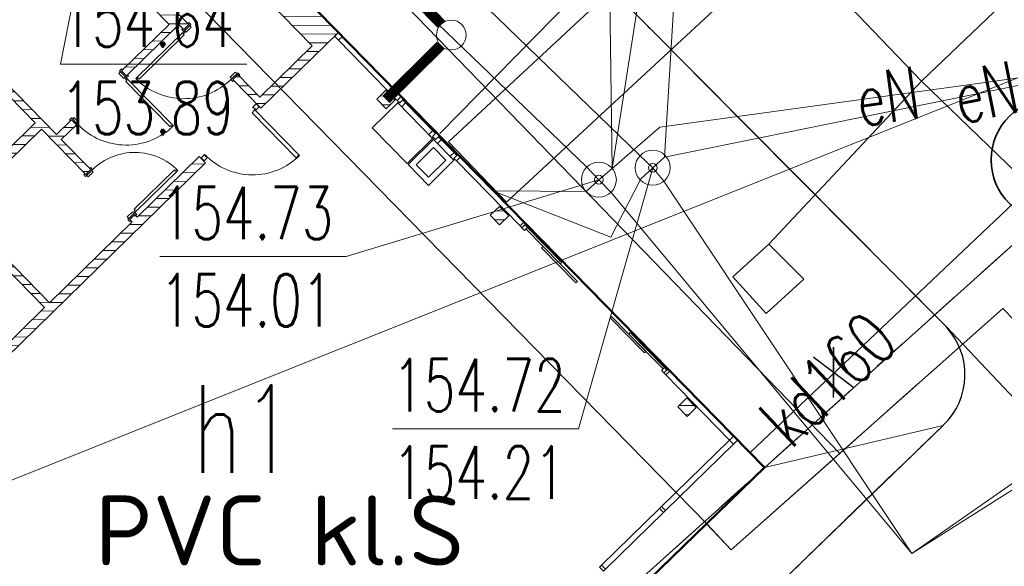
# Model space of a CAD drawing. Header units: feet. Extents: x 7588777 to 15179262, y 5780090 to 11560165.
# Tile 15 of 36: x 7589452.89 to 7589466.95, y 5780199.64 to 5780207.45. Entities that reach past the tile are written whole.
import ezdxf
from ezdxf import colors
from ezdxf.entities.mleader import LeaderData, LeaderLine
from ezdxf.enums import TextEntityAlignment as Align
from ezdxf.math import Vec2, Vec3

# ---------------------------------------------------------------- set-up
doc = ezdxf.new("R2010")
doc.units = ezdxf.units.FT
doc.header["$MEASUREMENT"] = 0
for name, pattern in [('1_14', [1, -1]), ('1_OTDD', [0]), ('1_OTDI', [0]), ('1_OTKC', [1.5, 1, -0.5]), ('1_OTKJ', [2, 1.5, -0.5]), ('1_OTKK', [0]), ('3_EGBU_A', [0]), ('4010', [5, 3, -2]), ('4_SUEP_A', [0]), ('4_SUKP', [0]), ('4_SULO', [0]), ('4_SUWP', [0]), ('DASHED', [19.05, 12.7, -6.35]), ('EGDE', [0]), ('EGUG', [1, 0.5, -0.5]), ('HIDDEN2', [6.175, 3.175, -3])]:
    doc.linetypes.add(name, pattern=pattern)
doc.layers.get('0').update_dxf_attribs({"color": 250, "linetype": 'CONTINUOUS', "lineweight": 100})
for name, color, linetype, lineweight in [('___opis znaczniki - bez zmian', 30, 'CONTINUOUS', 35), ('__PROJ_BUD_pawilon', 6, 'CONTINUOUS', 15), ('__PROJ_IS_deszczówka', 84, 'CONTINUOUS', 18), ('_ROZBIÓRKA_BUD_pawilon', 1, 'NIEIST_1', 15), ('_ROZBIÓRKA_BUD_wiata', 1, 'NIEIST_1', 15), ('ZZDeszczowa', 92, 'CONTINUOUS', 30)]:
    doc.layers.add(name, color=color, linetype=linetype, lineweight=lineweight)
for name, color, linetype, lineweight, transparency in [('Dzialki', 7, 'EGDE', 18, 0.7), ('EGBB_E_T_0', 7, 'CONTINUOUS', 25, 0.7), ('EGBB_L_0', 7, '3_EGBU_A', 50, 0.7), ('KAN', 42, 'CONTINUOUS', 30, 0.7), ('OTD_L_13', 7, '1_OTDD', 18, 0.7), ('OTD_L_14', 7, '1_OTDI', 18, 0.7), ('OTK_L_0', 7, '1_OTKJ', 18, 0.7), ('OTK_L_1', 7, '1_OTKK', 25, 0.7), ('OTK_L_2', 7, '1_OTKC', 18, 0.7), ('SUEP_E_T_0', 1, 'CONTINUOUS', 0, 0.7), ('SUEP_L_0', 1, '4_SUEP_A', 18, 0.7), ('SUER_T_0', 1, 'CONTINUOUS', 18, 0.7), ('SUKP_E_T_0', 34, 'CONTINUOUS', 0, 0.7), ('SUKP_L_0', 34, '4_SUKP', 18, 0.7), ('SUL_L_1', 7, '4_SULO', 18, 0.7), ('SUP_T_0', 7, 'CONTINUOUS', 18, 0.7), ('SUWP_L_0', 5, '4_SUWP', 18, 0.7), ('Uzytki', 3, 'EGUG', 18, 0.7)]:
    doc.layers.add(name, color=color, linetype=linetype, lineweight=lineweight, transparency=transparency)
doc.layers.add('KS_LINIE_TABELI', color=7, linetype='CONTINUOUS')
doc.styles.add('ISOCP', font='isocpeur.ttf')
doc.styles.get("Standard").update_dxf_attribs({"font": 'Simplex.SHX', "width": 0.75})
doc.linetypes.add('NIEIST_1', pattern='A,20,-0.01,["X",Standard,S=5,R=0,X=-2.54,Y=-2.54],-0.01', length=20.02)

# ---------------------------------------------------------------- blocks, each defined once
blk = doc.blocks.new('4_SUPS')
at = {"linetype": 'Continuous'}
blk.add_circle((0, 0), 0.0625, dxfattribs=at)
blk = doc.blocks.new('4_SUPK')
at = {"linetype": 'Continuous'}
blk.add_circle((0, 0), 0.25, dxfattribs=at)
blk = doc.blocks.new('A$C2C727012')
at = {"layer": 'KAN', "color": 1, "linetype": 'Continuous', "lineweight": 30, "const_width": 0.032}
for points in [[(-1.535, 1.263), (-1.168, 2.334)], [(-1.889, 1.623), (-0.814, 1.974)]]:
    blk.add_lwpolyline(points, dxfattribs=at)
blk = doc.blocks.new('A$C5DF4204B')
at = {"linetype": 'Continuous'}
h = blk.add_hatch(dxfattribs=at)
h.set_pattern_fill('ANSI31', color=256, angle=134.3712)
h.set_pattern_definition([(179.37115025, (7683857.48881, 5766374.33734), (-0.00137190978, -0.12499247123), [])])
h.paths.add_polyline_path([(7589447.018, 5780200.139), (7589447.035, 5780200.121), (7589446.95, 5780200.037), (7589454.166, 5780192.66), (7589458.623, 5780197.02), (7589458.451, 5780197.195), (7589454.282, 5780193.116), (7589448.754, 5780198.767), (7589448.826, 5780198.837), (7589448.739, 5780198.926), (7589448.667, 5780198.856), (7589447.22, 5780200.336)])
h.paths.add_polyline_path([(7589443.117, 5780203.954), (7589445.971, 5780201.038), (7589446.056, 5780201.122), (7589446.074, 5780201.104), (7589446.275, 5780201.301), (7589445.639, 5780201.952), (7589446.139, 5780202.441), (7589446.07, 5780202.513), (7589445.569, 5780202.023), (7589443.576, 5780204.06), (7589444.152, 5780204.623), (7589444.064, 5780204.713), (7589444.046, 5780204.695), (7589443.962, 5780204.781)])
h.paths.add_polyline_path([(7589444.82, 5780205.62), (7589444.904, 5780205.534), (7589444.886, 5780205.517), (7589444.974, 5780205.427), (7589445.113, 5780205.564), (7589447.106, 5780203.527), (7589446.784, 5780203.212), (7589446.854, 5780203.14), (7589447.176, 5780203.455), (7589447.7, 5780202.919), (7589447.826, 5780203.041), (7589447.756, 5780203.113), (7589447.702, 5780203.06), (7589445.184, 5780205.634), (7589445.438, 5780205.882), (7589445.351, 5780205.971), (7589445.333, 5780205.954), (7589445.249, 5780206.04)], flags=17)
h.paths.add_polyline_path([(7589446.107, 5780206.879), (7589446.191, 5780206.793), (7589446.173, 5780206.776), (7589446.26, 5780206.686), (7589446.596, 5780207.015), (7589448.589, 5780204.978), (7589448, 5780204.401), (7589448.524, 5780203.865), (7589448.47, 5780203.812), (7589448.54, 5780203.741), (7589448.88, 5780204.073), (7589448.81, 5780204.144), (7589448.596, 5780203.934), (7589448.158, 5780204.381), (7589449.016, 5780205.22), (7589449.523, 5780204.702), (7589449.595, 5780204.772), (7589449.28, 5780205.094), (7589449.316, 5780205.129), (7589449.246, 5780205.2), (7589449.21, 5780205.165), (7589449, 5780205.38), (7589448.679, 5780205.065), (7589446.686, 5780207.102), (7589448.08, 5780208.466), (7589450.282, 5780206.214), (7589449.961, 5780205.9), (7589450.031, 5780205.828), (7589450.352, 5780206.143), (7589450.667, 5780205.821), (7589451.239, 5780206.38), (7589451.169, 5780206.452), (7589450.669, 5780205.962), (7589448.151, 5780208.536), (7589450.295, 5780210.634), (7589450.306, 5780210.623), (7589451.124, 5780211.424), (7589451.229, 5780211.317), (7589451.247, 5780211.334), (7589451.044, 5780211.541), (7589451.027, 5780211.524), (7589450.943, 5780211.61)], flags=17)
h.paths.add_polyline_path([(7589453.175, 5780211.051), (7589453.839, 5780210.372), (7589452.91, 5780209.463), (7589453.032, 5780209.338), (7589453.104, 5780209.408), (7589453.051, 5780209.461), (7589453.909, 5780210.301), (7589454.643, 5780209.55), (7589453.785, 5780208.711), (7589453.733, 5780208.764), (7589453.661, 5780208.695), (7589453.714, 5780208.641), (7589453.035, 5780207.977), (7589452.556, 5780208.466), (7589452.484, 5780208.396), (7589452.624, 5780208.253), (7589451.731, 5780207.379), (7589451.919, 5780207.186), (7589451.884, 5780207.151), (7589451.954, 5780207.08), (7589451.989, 5780207.115), (7589453.108, 5780205.971), (7589451.929, 5780204.817), (7589451.684, 5780205.067), (7589451.33, 5780204.721), (7589451.4, 5780204.65), (7589451.682, 5780204.926), (7589453.242, 5780203.332), (7589451.92, 5780202.038), (7589450.36, 5780203.632), (7589450.685, 5780203.95), (7589450.615, 5780204.022), (7589450.219, 5780203.634), (7589451.848, 5780201.968), (7589449.532, 5780199.703), (7589449.619, 5780199.613), (7589455.538, 5780205.403), (7589455.451, 5780205.493), (7589454.564, 5780204.626), (7589454.529, 5780204.661), (7589454.458, 5780204.591), (7589454.493, 5780204.556), (7589453.313, 5780203.402), (7589452.016, 5780204.728), (7589453.196, 5780205.882), (7589453.829, 5780205.235), (7589453.9, 5780205.305), (7589453.48, 5780205.734), (7589453.695, 5780205.943), (7589453.625, 5780206.015), (7589453.411, 5780205.805), (7589451.89, 5780207.36), (7589452.712, 5780208.164), (7589453.033, 5780207.835), (7589453.82, 5780208.604), (7589455.019, 5780207.379), (7589454.34, 5780206.714), (7589454.41, 5780206.643), (7589455.16, 5780207.377), (7589455.23, 5780207.305), (7589455.302, 5780207.375), (7589455.011, 5780207.672), (7589455.065, 5780207.725), (7589454.995, 5780207.796), (7589454.942, 5780207.744), (7589454.067, 5780208.637), (7589454.818, 5780209.371), (7589455.692, 5780208.478), (7589455.639, 5780208.425), (7589455.708, 5780208.354), (7589455.762, 5780208.406), (7589457.066, 5780207.073), (7589456.316, 5780206.339), (7589456.001, 5780206.661), (7589455.93, 5780206.591), (7589456.332, 5780206.18), (7589457.441, 5780207.265), (7589452.091, 5780212.733), (7589451.786, 5780212.435), (7589451.87, 5780212.349), (7589451.852, 5780212.331), (7589452.055, 5780212.124), (7589452.073, 5780212.142), (7589451.968, 5780212.249), (7589452.165, 5780212.441), (7589453.353, 5780211.226)])
h.paths.add_polyline_path([(7589457.987, 5780206.309), (7589458.12, 5780206.173), (7589458.251, 5780206.301), (7589458.118, 5780206.437)])
h.paths.add_polyline_path([(7589459.609, 5780204.651), (7589459.742, 5780204.515), (7589459.873, 5780204.643), (7589459.74, 5780204.779)])
h.paths.add_polyline_path([(7589462.288, 5780201.913), (7589462.421, 5780201.777), (7589462.551, 5780201.905), (7589462.419, 5780202.041)])
at = {"linetype": 'HIDDEN2', "ltscale": 2}
for p, q in [((7589459.147, 5780205.521), (7589458.373, 5780206.313)), ((7589458.4, 5780206.256), (7589458.828, 5780205.818)), ((7589458.871, 5780205.774), (7589459.091, 5780205.55))]:
    blk.add_line(p, q, dxfattribs=at)
for p, q in [((7589456.213, 5780206.193), (7589456.263, 5780206.242)), ((7589456.22, 5780206.186), (7589456.213, 5780206.193)), ((7589456.22, 5780206.186), (7589456.227, 5780206.193)), ((7589456.227, 5780206.193), (7589456.262, 5780206.157)), ((7589456.241, 5780206.165), (7589456.234, 5780206.158)), ((7589456.885, 5780205.507), (7589456.241, 5780206.165)), ((7589456.305, 5780206.199), (7589456.262, 5780206.157)), ((7589456.263, 5780206.242), (7589456.305, 5780206.199)), ((7589456.241, 5780206.151), (7589456.205, 5780206.116)), ((7589456.205, 5780206.116), (7589456.835, 5780205.472)), ((7589456.234, 5780206.158), (7589456.241, 5780206.151)), ((7589455.527, 5780205.522), (7589455.477, 5780205.473)), ((7589455.477, 5780205.473), (7589455.519, 5780205.43)), ((7589455.519, 5780205.43), (7589455.562, 5780205.472)), ((7589455.534, 5780205.515), (7589455.527, 5780205.522)), ((7589455.527, 5780205.508), (7589455.534, 5780205.515)), ((7589455.562, 5780205.472), (7589455.527, 5780205.508)), ((7589456.871, 5780205.507), (7589456.835, 5780205.472)), ((7589456.878, 5780205.5), (7589456.871, 5780205.507)), ((7589456.885, 5780205.507), (7589456.878, 5780205.5))]:
    blk.add_line(p, q)
for points in [[(7589452.091, 5780212.733), (7589457.441, 5780207.265), (7589456.332, 5780206.18), (7589455.93, 5780206.591), (7589456.001, 5780206.661), (7589456.316, 5780206.339), (7589457.066, 5780207.073), (7589455.762, 5780208.406)], [(7589455.011, 5780207.672), (7589455.302, 5780207.375), (7589455.23, 5780207.305), (7589455.16, 5780207.377), (7589454.41, 5780206.643), (7589454.34, 5780206.714), (7589455.019, 5780207.379), (7589453.82, 5780208.604)], [(7589451.89, 5780207.36), (7589453.411, 5780205.805), (7589453.625, 5780206.015), (7589453.695, 5780205.943), (7589453.48, 5780205.734), (7589453.9, 5780205.305), (7589453.829, 5780205.235), (7589453.196, 5780205.882), (7589452.016, 5780204.728), (7589453.313, 5780203.402), (7589454.493, 5780204.556), (7589454.458, 5780204.591), (7589454.529, 5780204.661), (7589454.564, 5780204.626), (7589455.451, 5780205.493), (7589455.538, 5780205.403), (7589449.619, 5780199.613)], [(7589451.92, 5780202.038), (7589453.242, 5780203.332), (7589451.682, 5780204.926)], [(7589451.929, 5780204.817), (7589453.108, 5780205.971), (7589451.989, 5780207.115)], [(7589455.288, 5780207.39), (7589455.302, 5780207.375), (7589455.23, 5780207.305), (7589455.216, 5780207.32), (7589455.202, 5780207.306), (7589455.23, 5780207.277), (7589455.244, 5780207.291), (7589455.33, 5780207.375), (7589455.302, 5780207.404), (7589455.288, 5780207.39)], [(7589455.244, 5780207.291), (7589455.265, 5780207.27), (7589455.337, 5780207.34), (7589455.316, 5780207.361)], [(7589454.354, 5780206.728), (7589454.34, 5780206.714), (7589454.41, 5780206.643), (7589454.424, 5780206.657), (7589454.438, 5780206.642), (7589454.409, 5780206.614), (7589454.395, 5780206.629), (7589454.312, 5780206.714), (7589454.34, 5780206.742), (7589454.354, 5780206.728)], [(7589454.395, 5780206.629), (7589454.374, 5780206.608), (7589454.304, 5780206.679), (7589454.325, 5780206.7)], [(7589455.916, 5780206.605), (7589455.895, 5780206.626), (7589455.966, 5780206.696), (7589455.987, 5780206.675)], [(7589456.015, 5780206.646), (7589456.001, 5780206.661), (7589455.93, 5780206.591), (7589455.944, 5780206.576), (7589455.929, 5780206.562), (7589455.901, 5780206.591), (7589455.916, 5780206.605), (7589456.001, 5780206.689), (7589456.029, 5780206.66), (7589456.015, 5780206.646)], [(7589458.301, 5780206.271), (7589458.287, 5780206.257), (7589458.343, 5780206.2), (7589458.4, 5780206.256), (7589458.358, 5780206.299)], [(7589453.611, 5780206.001), (7589453.625, 5780206.015), (7589453.695, 5780205.943), (7589453.681, 5780205.929), (7589453.695, 5780205.915), (7589453.723, 5780205.943), (7589453.709, 5780205.957), (7589453.625, 5780206.043), (7589453.597, 5780206.015), (7589453.611, 5780206.001)], [(7589453.709, 5780205.957), (7589453.731, 5780205.978), (7589453.661, 5780206.05), (7589453.639, 5780206.029)], [(7589458.799, 5780205.762), (7589458.785, 5780205.748), (7589458.729, 5780205.805), (7589458.786, 5780205.861), (7589458.828, 5780205.818)], [(7589458.814, 5780205.747), (7589458.8, 5780205.733), (7589458.856, 5780205.676), (7589458.913, 5780205.732), (7589458.871, 5780205.774)], [(7589459.104, 5780205.451), (7589459.09, 5780205.437), (7589459.034, 5780205.494), (7589459.091, 5780205.55), (7589459.133, 5780205.507)], [(7589453.815, 5780205.249), (7589453.829, 5780205.235), (7589453.9, 5780205.305), (7589453.886, 5780205.319), (7589453.9, 5780205.333), (7589453.928, 5780205.304), (7589453.914, 5780205.29), (7589453.828, 5780205.206), (7589453.8, 5780205.235), (7589453.815, 5780205.249)], [(7589453.914, 5780205.29), (7589453.935, 5780205.269), (7589453.864, 5780205.199), (7589453.843, 5780205.22)], [(7589454.515, 5780204.676), (7589454.494, 5780204.697), (7589454.423, 5780204.627), (7589454.444, 5780204.606)], [(7589454.472, 5780204.577), (7589454.458, 5780204.591), (7589454.529, 5780204.661), (7589454.543, 5780204.647), (7589454.558, 5780204.661), (7589454.53, 5780204.69), (7589454.515, 5780204.676), (7589454.43, 5780204.592), (7589454.458, 5780204.563), (7589454.472, 5780204.577)]]:
    blk.add_lwpolyline(points)
for points in [[(7589455.244, 5780207.263), (7589455.222, 5780207.242), (7589455.236, 5780207.228), (7589454.593, 5780206.598), (7589454.579, 5780206.613), (7589454.558, 5780206.592), (7589454.544, 5780206.606), (7589455.23, 5780207.277)], [(7589454.395, 5780206.6), (7589454.416, 5780206.579), (7589454.402, 5780206.565), (7589455.031, 5780205.922), (7589455.045, 5780205.936), (7589455.066, 5780205.914), (7589455.081, 5780205.928), (7589454.409, 5780206.614)], [(7589458.251, 5780206.301), (7589458.12, 5780206.173), (7589457.987, 5780206.309), (7589458.118, 5780206.437)], [(7589458.373, 5780206.313), (7589458.338, 5780206.349), (7589458.28, 5780206.293), (7589458.315, 5780206.257)], [(7589458.885, 5780205.788), (7589458.842, 5780205.832), (7589458.785, 5780205.776), (7589458.828, 5780205.733)], [(7589459.147, 5780205.521), (7589459.182, 5780205.485), (7589459.125, 5780205.429), (7589459.09, 5780205.465)], [(7589454.516, 5780204.704), (7589454.537, 5780204.725), (7589454.523, 5780204.739), (7589455.095, 5780205.299), (7589455.109, 5780205.284), (7589455.13, 5780205.305), (7589455.144, 5780205.291), (7589454.53, 5780204.69)], [(7589459.873, 5780204.643), (7589459.742, 5780204.515), (7589459.609, 5780204.651), (7589459.74, 5780204.779)], [(7589462.551, 5780201.905), (7589462.421, 5780201.777), (7589462.288, 5780201.913), (7589462.419, 5780202.041)]]:
    blk.add_lwpolyline(points, close=True)
at = {"linetype": 'Continuous', "lineweight": 18}
for points in [[(7589457.384, 5780207.209), (7589457.441, 5780207.265), (7589457.497, 5780207.208), (7589457.44, 5780207.152)], [(7589458.28, 5780206.293), (7589457.44, 5780207.152), (7589457.497, 5780207.208), (7589458.338, 5780206.349)], [(7589460.034, 5780204.5), (7589459.125, 5780205.429), (7589459.182, 5780205.485), (7589460.091, 5780204.556)], [(7589460.034, 5780204.5), (7589460.091, 5780204.556), (7589460.119, 5780204.527), (7589460.062, 5780204.471)], [(7589460.062, 5780204.471), (7589460.097, 5780204.435), (7589460.14, 5780204.477), (7589460.105, 5780204.513)], [(7589460.14, 5780204.477), (7589460.63, 5780203.977), (7589460.608, 5780203.956), (7589460.119, 5780204.456)], [(7589460.363, 5780204.206), (7589460.853, 5780203.706), (7589460.831, 5780203.685), (7589460.342, 5780204.185)], [(7589461.832, 5780202.705), (7589461.342, 5780203.206), (7589461.321, 5780203.185), (7589461.81, 5780202.684)], [(7589462.098, 5780202.476), (7589461.609, 5780202.976), (7589461.587, 5780202.955), (7589462.077, 5780202.455)], [(7589462.055, 5780202.434), (7589462.09, 5780202.398), (7589462.133, 5780202.44), (7589462.098, 5780202.476)], [(7589462.09, 5780202.398), (7589462.147, 5780202.454), (7589462.175, 5780202.426), (7589462.118, 5780202.37)], [(7589463.027, 5780201.44), (7589462.118, 5780202.37), (7589462.175, 5780202.426), (7589463.084, 5780201.496)], [(7589463.027, 5780201.44), (7589462.055, 5780200.489), (7589462.111, 5780200.432), (7589463.083, 5780201.383)], [(7589463.027, 5780201.44), (7589463.084, 5780201.496), (7589463.14, 5780201.439), (7589463.083, 5780201.383)], [(7589462.026, 5780200.461), (7589461.197, 5780199.65), (7589461.253, 5780199.593), (7589462.082, 5780200.404)], [(7589462.055, 5780200.489), (7589462.111, 5780200.432), (7589462.082, 5780200.404), (7589462.026, 5780200.461)], [(7589461.197, 5780199.65), (7589461.253, 5780199.593), (7589461.225, 5780199.565), (7589461.169, 5780199.622)]]:
    blk.add_lwpolyline(points, close=True, dxfattribs=at)
at = {"linetype": 'HIDDEN2', "ltscale": 2}
for points in [[(7589458.287, 5780206.257), (7589458.785, 5780205.748), (7589458.42, 5780205.391), (7589457.922, 5780205.9)], [(7589459.09, 5780205.437), (7589458.8, 5780205.733), (7589458.435, 5780205.375), (7589458.725, 5780205.079)], [(7589458.974, 5780205.438), (7589458.797, 5780205.618), (7589458.548, 5780205.374), (7589458.724, 5780205.194)]]:
    blk.add_lwpolyline(points, close=True, dxfattribs=at)
at = {"linetype": 'Continuous'}
blk.add_lwpolyline([(7589462.147, 5780202.454), (7589460.119, 5780204.527)], dxfattribs=at)
at = {"linetype": 'DASHED'}
for centre, radius, start, end in [((7589455.23, 5780207.277), 0.96, 224.3711, 314.3711), ((7589454.409, 5780206.614), 0.96, 224.3711, 314.3711), ((7589454.53, 5780204.69), 0.86, 44.3711, 134.3711), ((7589456.213, 5780206.179), 0.95, 224.3711, 314.3711)]:
    blk.add_arc(centre, radius, start, end, dxfattribs=at)
for p in [(7589456.267, 5780206.246), (7589456.288, 5780206.224), (7589456.309, 5780206.203), (7589455.473, 5780205.47), (7589455.494, 5780205.448), (7589455.515, 5780205.427)]:
    blk.add_point(p)

msp = doc.modelspace()

# ---------------------------------------------------------------- linework, layer by layer
at = {"layer": '___opis znaczniki - bez zmian'}
msp.add_circle((7589467.6399, 5780205.4432), 0.875, dxfattribs=at)
at = {"layer": '__PROJ_IS_deszczówka', "const_width": 0.15}
for points in [[(7589458.9078, 5780207.3836), (7589457.0992, 5780209.2323)], [(7589458.1189, 5780206.3053), (7589458.8994, 5780207.0783)]]:
    msp.add_lwpolyline(points, dxfattribs=at)
at = {"layer": '__PROJ_IS_deszczówka', "linetype": 'Continuous'}
msp.add_circle((7589459.0513, 5780207.2269), 0.2125, dxfattribs=at)
at = {"layer": '_ROZBIÓRKA_BUD_pawilon', "ltscale": 0.1}
msp.add_lwpolyline([(7589447.195, 5780203.408), (7589456.316, 5780194.044), (7589463.525, 5780201.046), (7589454.379, 5780210.395)], close=True, dxfattribs=at)
at = {"layer": '_ROZBIÓRKA_BUD_wiata', "color": 7, "linetype": '4010', "ltscale": 0.5}
msp.add_lwpolyline([(7589464.6016, 5780201.2497), (7589466.93, 5780203.32), (7589473.54, 5780196.46), (7589485.36, 5780208.15), (7589478.78, 5780215.12), (7589473.51, 5780209.83), (7589463.56, 5780220.18), (7589454.5899, 5780211.5929)], dxfattribs=at)
at = {"layer": '_ROZBIÓRKA_BUD_wiata', "linetype": 'NIEIST_1', "ltscale": 0.1}
msp.add_lwpolyline([(7589464.6016, 5780201.2497), (7589463.05, 5780199.87), (7589462.7013, 5780200.2435), (7589453.5546, 5780209.5932), (7589453.02, 5780210.09), (7589454.5899, 5780211.5929)], close=True, dxfattribs=at)
at = {"layer": '_ROZBIÓRKA_BUD_wiata', "color": 7, "linetype": '4010', "ltscale": 0.5}
msp.add_lwpolyline([(7589463.59, 5780204.24), (7589463.0754, 5780203.773), (7589463.55, 5780203.25), (7589464.09, 5780203.74)], close=True, dxfattribs=at)
at = {"layer": 'Dzialki'}
msp.add_line((7589457.7, 5780195.81), (7589476.8, 5780212.97), dxfattribs=at)
at = {"layer": 'EGBB_L_0', "linetype": '3_EGBU_A'}
for p, q in [((7589463.525, 5780201.046), (7589454.379, 5780210.395)), ((7589456.316, 5780194.044), (7589463.525, 5780201.046))]:
    msp.add_line(p, q, dxfattribs=at)
at = {"layer": 'OTD_L_13', "linetype": '1_OTDD'}
for p, q in [((7589463.59, 5780204.24), (7589463.0754, 5780203.773)), ((7589464.09, 5780203.74), (7589463.59, 5780204.24)), ((7589463.0754, 5780203.773), (7589463.55, 5780203.25)), ((7589463.55, 5780203.25), (7589464.09, 5780203.74))]:
    msp.add_line(p, q, dxfattribs=at)
at = {"layer": 'OTD_L_14', "linetype": '1_OTDI'}
for p, q in [((7589463.525, 5780201.046), (7589454.379, 5780210.395)), ((7589466.93, 5780203.32), (7589463.05, 5780199.87)), ((7589473.54, 5780196.46), (7589466.93, 5780203.32)), ((7589462.7001, 5780200.2448), (7589463.525, 5780201.046)), ((7589463.05, 5780199.87), (7589462.7001, 5780200.2448))]:
    msp.add_line(p, q, dxfattribs=at)
at = {"layer": 'OTK_L_0', "linetype": '1_OTKJ'}
for p, q in [((7589461.82, 5780207.39), (7589460.18, 5780209.09)), ((7589466.12, 5780203.06), (7589461.82, 5780207.39)), ((7589471.23, 5780197.66), (7589466.12, 5780203.06)), ((7589466.08, 5780201.65), (7589453.89, 5780189.86))]:
    msp.add_line(p, q, dxfattribs=at)
msp.add_arc((7589465.3913, 5780202.3751), 1, 313.52452, 43.22553, dxfattribs=at)
at = {"layer": 'OTK_L_1', "linetype": '1_OTKK'}
for p, q in [((7589461.82, 5780207.39), (7589466.12, 5780203.06)), ((7589466.08, 5780201.65), (7589453.89, 5780189.86))]:
    msp.add_line(p, q, dxfattribs=at)
msp.add_arc((7589465.3913, 5780202.3751), 1, 313.52452, 43.22553, dxfattribs=at)
at = {"layer": 'OTK_L_2', "linetype": '1_OTKC'}
for p, q in [((7589463.525, 5780201.046), (7589454.379, 5780210.395)), ((7589461.82, 5780207.39), (7589460.18, 5780209.09)), ((7589466.12, 5780203.06), (7589461.82, 5780207.39)), ((7589453.89, 5780189.86), (7589466.08, 5780201.65)), ((7589456.316, 5780194.044), (7589463.525, 5780201.046))]:
    msp.add_line(p, q, dxfattribs=at)
at = {"layer": 'OTK_L_2', "linetype": '1_14'}
msp.add_line((7589463.525, 5780201.046), (7589466.08, 5780201.65), dxfattribs=at)
at = {"layer": 'OTK_L_2', "linetype": '1_OTKC'}
msp.add_arc((7589465.3913, 5780202.3751), 1, 313.52452, 43.22553, dxfattribs=at)
at = {"layer": 'SUEP_L_0', "linetype": '4_SUEP_A'}
for p, q in [((7589461.35, 5780205.32), (7589461.23, 5780214.28)), ((7589461.35, 5780205.32), (7589462.56, 5780213.07)), ((7589462.56, 5780213.07), (7589462.1, 5780205.48)), ((7589455.22, 5780211.82), (7589461.74, 5780205.51)), ((7589460.98, 5780205.35), (7589454.58, 5780211.5)), ((7589468.73, 5780206.83), (7589462.03, 5780205.91)), ((7589468.73, 5780206.83), (7589462.1, 5780205.48)), ((7589462.03, 5780205.91), (7589461.35, 5780205.32)), ((7589461.74, 5780205.51), (7589461.93, 5780205.33)), ((7589461.93, 5780205.33), (7589462.1, 5780205.48)), ((7589461.16, 5780205.16), (7589460.98, 5780205.35)), ((7589461.16, 5780205.16), (7589461.35, 5780205.32)), ((7589461.76, 5780205.17), (7589461.93, 5780205.33)), ((7589462.09, 5780205.14), (7589461.93, 5780205.33)), ((7589460.98, 5780204.99), (7589461.16, 5780205.16)), ((7589461.16, 5780205.16), (7589461.34, 5780204.97)), ((7589461.33, 5780204.34), (7589461.76, 5780205.17)), ((7589465.63, 5780199.82), (7589462.09, 5780205.14)), ((7589459.66, 5780205), (7589460.98, 5780204.99)), ((7589459.67, 5780204.99), (7589461.33, 5780204.34)), ((7589461.34, 5780204.97), (7589465.63, 5780199.82)), ((7589472.6, 5780204.22), (7589465.63, 5780199.82)), ((7589465.63, 5780199.82), (7589471.44, 5780203.86))]:
    msp.add_line(p, q, dxfattribs=at)
at = {"layer": 'SUER_T_0', "linetype": 'Continuous', "lineweight": 0}
for p, q in [((7589454.41, 5780211.67), (7589453.47, 5780206.81)), ((7589453.47, 5780206.81), (7589456.13, 5780206.81)), ((7589461.93, 5780205.33), (7589460.87, 5780201.6)), ((7589461.16, 5780205.16), (7589457.55, 5780204.06)), ((7589454.89, 5780204.06), (7589457.55, 5780204.06)), ((7589458.21, 5780201.6), (7589460.87, 5780201.6))]:
    msp.add_line(p, q, dxfattribs=at)
at = {"layer": 'SUKP_L_0', "linetype": '4_SUKP'}
for p, q in [((7589465.77, 5780206.57), (7589459.44, 5780213.16)), ((7589465.77, 5780206.57), (7589467.28, 5780208.01)), ((7589463.59, 5780204.24), (7589465.77, 5780206.57)), ((7589467.33, 5780205.06), (7589465.77, 5780206.57)), ((7589467.33, 5780205.06), (7589463.32, 5780201.26))]:
    msp.add_line(p, q, dxfattribs=at)
at = {"layer": 'SUL_L_1', "linetype": '4_SULO'}
for p, q in [((7589467.47, 5780213.57), (7589459.01, 5780205.7)), ((7589459.84, 5780204.84), (7589469.28, 5780213.58)), ((7589459.01, 5780205.7), (7589459.84, 5780204.84))]:
    msp.add_line(p, q, dxfattribs=at)
at = {"layer": 'SUWP_L_0', "linetype": '4_SUWP'}
msp.add_line((7589466.53, 5780213.62), (7589458.89, 5780205.82), dxfattribs=at)
at = {"layer": 'Uzytki'}
msp.add_line((7589457.7, 5780195.81), (7589476.8, 5780212.97), dxfattribs=at)

# ---------------------------------------------------------------- block references
at = {"layer": '__PROJ_BUD_pawilon', "color": 5, "linetype": 'Continuous'}
msp.add_blockref('A$C5DF4204B', (0, 0), dxfattribs=at)
at = {"layer": 'SUER_T_0'}
for p, rotation in [((7589461.93, 5780205.33), 311.1100011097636), ((7589461.16, 5780205.16), 312.8800002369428)]:
    msp.add_blockref('4_SUPS', p, dxfattribs=dict(at, rotation=rotation))
at = {"layer": 'SUP_T_0'}
for p in [(7589461.93, 5780205.33), (7589461.16, 5780205.16)]:
    msp.add_blockref('4_SUPK', p, dxfattribs=at)
at = {"layer": 'ZZDeszczowa', "linetype": 'Continuous', "xscale": 0.6399999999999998, "yscale": 0.6399999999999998, "zscale": 0.6399999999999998, "rotation": 71.83160812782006}
msp.add_blockref('A$C2C727012', (7589465.8757, 5780202.8709), dxfattribs=at)

# ---------------------------------------------------------------- texts
at = {"layer": 'EGBB_E_T_0', "width": 0.7}
msp.add_text('h1', height=1.25, dxfattribs=at).set_placement((7589455.3537, 5780202.2232), align=Align.TOP_LEFT)
at = {"layer": 'SUEP_E_T_0', "lineweight": 9, "width": 0.7}
for rotation, p in [(7.82001, (7589465.29, 5780206.35)), (11.51001, (7589466.69, 5780206.41))]:
    msp.add_text('eN', height=0.75, rotation=rotation, dxfattribs=at).set_placement(p, align=Align.MIDDLE)
at = {"layer": 'SUER_T_0', "lineweight": 9, "width": 0.7}
for s, p in [('154.64', (7589453.47, 5780207.81)), ('153.89', (7589453.47, 5780206.56)), ('154.73', (7589454.89, 5780205.06)), ('154.01', (7589454.89, 5780203.81)), ('154.72', (7589458.21, 5780202.6)), ('154.21', (7589458.21, 5780201.35))]:
    msp.add_text(s, height=0.75, dxfattribs=at).set_placement(p, align=Align.TOP_LEFT)
at = {"layer": 'SUKP_E_T_0', "lineweight": 9, "width": 0.7}
msp.add_text('kd160', height=0.75, rotation=43.45999, dxfattribs=at).set_placement((7589464.43, 5780202.31), align=Align.MIDDLE)

# ---------------------------------------------------------------- leaders
at = {"layer": '__PROJ_IS_deszczówka'}
ml = msp.add_multileader_mtext('Standard', dxfattribs=at)
ml.set_content('\\A1;PVC kl.S\\PD160/4,7', color=256, style='ISOCP')
ml.set_leader_properties(color=256)
ml.build(insert=Vec2(0, 0))
ml.multileader.update_dxf_attribs({"text_left_attachment_type": 6, "text_right_attachment_type": 6, "dogleg_length": 0.36, "arrow_head_size": 0.18})
ctx = ml.context
ctx.base_point, ctx.char_height, ctx.arrow_head_size, ctx.landing_gap_size, ctx.plane_origin = Vec3(7589453.8704, 5780199.448), 1, 0.18, 0.09, Vec3(7589449.2784, 5780194.8896)
ctx.left_attachment, ctx.right_attachment = 6, 6
notes = []
notes.append((ctx, [(0, (1, 1, 0), (7589453.5104, 5780199.448), (1, 0), 0.36, [(3, [(7589446.912, 5780199.5667), (7589449.7668, 5780196.7493)], 0, [])])]))
ctx.mtext.insert, ctx.mtext.line_spacing_factor, ctx.mtext.flow_direction = Vec3(7589453.9604, 5780200.648), 0.8, 5
at = {"layer": 'KS_LINIE_TABELI', "color": 7, "linetype": 'Continuous'}
ml = msp.add_multileader_mtext('Standard', dxfattribs=at)
ml.set_content('{\\T0.95;Rura osłonowa PE100 SDR17\\P d110/4,2 ,   L=1,5m}', color=7, style='ISOCP')
ml.set_leader_properties(lineweight=18)
ml.build(insert=Vec2(0, 0))
ml.multileader.update_dxf_attribs({"text_left_attachment_type": 6, "text_right_attachment_type": 6, "dogleg_length": 0.01, "arrow_head_size": 0.18})
ctx = ml.context
ctx.base_point, ctx.char_height, ctx.arrow_head_size, ctx.landing_gap_size, ctx.plane_origin = Vec3(7589470.4672, 5780207.9417), 0.8, 0.18, 0.09, Vec3(7589442.522, 5780204.1556)
ctx.left_attachment, ctx.right_attachment = 6, 6
notes.append((ctx, [(1, (1, 1, 0), (7589470.4572, 5780207.9417), (1, 0), 0.01, [(1, [(7589447.198, 5780198.6403)], 0, [])])]))
ctx.mtext.insert, ctx.mtext.flow_direction = Vec3(7589470.5572, 5780208.9017), 5
for ctx, leaders in notes:
    for number, flags, end, landing, length, lines in leaders:
        leader = LeaderData()
        leader.index, (leader.has_last_leader_line, leader.has_dogleg_vector, leader.attachment_direction) = number, flags
        leader.last_leader_point, leader.dogleg_vector, leader.dogleg_length = Vec3(end), Vec3(landing), length
        for number, points, colour, breaks in lines:
            line = LeaderLine()
            line.index, line.vertices, line.color, line.breaks = number, Vec3.list(points), colors.encode_raw_color(colour), breaks
            leader.lines.append(line)
        ctx.leaders.append(leader)

doc.saveas('drawing.dxf')
